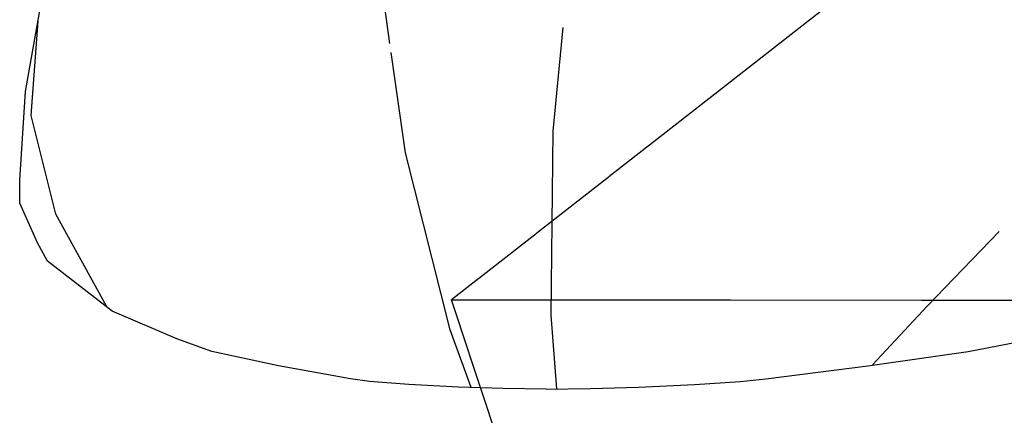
# Model space of a CAD drawing. Header units: millimetres. Extents: x -36478 to 31050, y -14815 to 11827.
# Tile 48 of 256: x -19227 to -19126, y 7079 to 7119. Entities that reach past the tile are written whole.
import ezdxf

# ---------------------------------------------------------------- set-up
doc = ezdxf.new("R2010")
doc.units = ezdxf.units.MM
doc.header["$MEASUREMENT"] = 0
doc.linetypes.add('Wipeout_Contour', pattern=[1000, 0, -1000])
for name, color, linetype in [('Nové_Konstrukce - krov', 7, 'Continuous'), ('Nové_Konstrukce - střechy a skořepiny', 7, 'Continuous'), ('Nové_Výplně - Povrchové', 7, 'Continuous')]:
    doc.layers.add(name, color=color, linetype=linetype)

# ---------------------------------------------------------------- blocks, each defined once
blk = doc.blocks.new('*X13')
at = {"layer": 'Nové_Výplně - Povrchové', "color": 21, "linetype": 'Continuous', "lineweight": 20, "true_color": 0xffaaaa}
for p, q in [((-19150.81, 7115.77), (-19149.65, 7115.05)), ((-19149.65, 7115.05), (-19146.71, 7113.47)), ((-19146.71, 7113.47), (-19143.53, 7111.99)), ((-19143.53, 7111.99), (-19140.12, 7110.62)), ((-19140.12, 7110.62), (-19136.5, 7109.37)), ((-19158.69, 7109.61), (-19158.69, 7090.81)), ((-19136.5, 7109.37), (-19124.05, 7106.27))]:
    blk.add_line(p, q, dxfattribs=at)
blk = doc.blocks.new('výplň_6_1', base_point=(0, 0))
at = {"layer": 'Nové_Výplně - Povrchové', "color": 21, "linetype": 'Continuous', "lineweight": 20, "true_color": 0xffaaaa}
blk.add_blockref('*X13', (0, 0), dxfattribs=at)

msp = doc.modelspace()

# ---------------------------------------------------------------- block references
at = {"layer": 'Nové_Výplně - Povrchové', "color": 21, "linetype": 'Continuous', "lineweight": 20, "true_color": 0xffaaaa}
msp.add_blockref('výplň_6_1', (0, 0), dxfattribs=at)

# ---------------------------------------------------------------- wipeouts: each hides what was drawn before it
at = {"color": 254, "linetype": 'Wipeout_Contour', "lineweight": 0, "ltscale": 61485.162448}
msp.add_wipeout([(-19224.85, 7096.63), (-19226.67, 7103.02), (-19226.66, 7100.68)], dxfattribs=at).dxf.layer = 'Nové_Výplně - Povrchové'

# ---------------------------------------------------------------- next in the draw order: wipeouts: each hides what was drawn before it
at = {"color": 254, "linetype": 'Wipeout_Contour', "lineweight": 0, "ltscale": 102473.119718}
msp.add_wipeout([(-19223.83, 7094.77), (-19221.87, 7105.77), (-19224.24, 7116.66), (-19226.67, 7103.02), (-19224.85, 7096.63)], dxfattribs=at).dxf.layer = 'Nové_Výplně - Povrchové'
at = {"color": 254, "linetype": 'Wipeout_Contour', "lineweight": 0, "ltscale": 136803.920709}
msp.add_wipeout([(-9642.41, 7084.05), (-19182.71, 7090.83), (-19149.9, 6991.9), (-9928.07, 6985.35), (-9930.83, 6995.61), (-9618.44, 6995.61), (-9618.44, 7042.98), (-9666.99, 7042.51), (-9663.93, 7049.22), (-9668.84, 7065.78)], dxfattribs=at).dxf.layer = 'Nové_Výplně - Povrchové'

# ---------------------------------------------------------------- next in the draw order: linework, layer by layer
at = {"layer": 'Nové_Konstrukce - krov', "color": 1, "linetype": 'Continuous', "lineweight": 25}
msp.add_line((-19224.85, 7096.63), (-19226.66, 7100.68), dxfattribs=at)

# ---------------------------------------------------------------- next in the draw order: wipeouts: each hides what was drawn before it
at = {"color": 254, "linetype": 'Wipeout_Contour', "lineweight": 0, "ltscale": 81952.011615}
msp.add_wipeout([(-19217.27, 7089.67), (-19216.4, 7094.53), (-19221.87, 7105.77), (-19223.83, 7094.77)], dxfattribs=at).dxf.layer = 'Nové_Výplně - Povrchové'

# ---------------------------------------------------------------- next in the draw order: linework, layer by layer
at = {"layer": 'Nové_Konstrukce - krov', "color": 1, "linetype": 'Continuous', "lineweight": 25}
msp.add_line((-19223.83, 7094.77), (-19224.85, 7096.63), dxfattribs=at)

# ---------------------------------------------------------------- next in the draw order: wipeouts: each hides what was drawn before it
at = {"color": 254, "linetype": 'Wipeout_Contour', "lineweight": 0, "ltscale": 81997.297388}
msp.add_wipeout([(-19226.67, 7103.02), (-19224.24, 7116.66), (-19223.44, 7126.87), (-19226.08, 7112.07)], dxfattribs=at).dxf.layer = 'Nové_Výplně - Povrchové'
at = {"color": 254, "linetype": 'Wipeout_Contour', "lineweight": 0, "ltscale": 61443.310308}
msp.add_wipeout([(-19210.68, 7086.85), (-19216.4, 7094.53), (-19217.27, 7089.67)], dxfattribs=at).dxf.layer = 'Nové_Výplně - Povrchové'

# ---------------------------------------------------------------- next in the draw order: linework, layer by layer
at = {"layer": 'Nové_Konstrukce - krov', "color": 1, "linetype": 'Continuous', "lineweight": 25}
for p, q in [((-19225.49, 7109.62), (-19224.8, 7119.23)), ((-19226.67, 7103.02), (-19226.08, 7112.07)), ((-19226.66, 7100.68), (-19226.67, 7103.02))]:
    msp.add_line(p, q, dxfattribs=at)

# ---------------------------------------------------------------- next in the draw order: wipeouts: each hides what was drawn before it
at = {"color": 254, "linetype": 'Wipeout_Contour', "lineweight": 0, "ltscale": 81984.416312}
msp.add_wipeout([(-19221.87, 7105.77), (-19217.56, 7116.67), (-19219.37, 7128.99), (-19224.24, 7116.66)], dxfattribs=at).dxf.layer = 'Nové_Výplně - Povrchové'
at = {"color": 254, "linetype": 'Wipeout_Contour', "lineweight": 0, "ltscale": 102388.89468}
msp.add_wipeout([(-19207.11, 7085.54), (-19205.19, 7090.39), (-19212.79, 7103.68), (-19216.4, 7094.53), (-19210.68, 7086.85)], dxfattribs=at).dxf.layer = 'Nové_Výplně - Povrchové'

# ---------------------------------------------------------------- next in the draw order: linework, layer by layer
at = {"layer": 'Nové_Konstrukce - krov', "color": 1, "linetype": 'Continuous', "lineweight": 25}
for p, q in [((-19222.98, 7099.54), (-19225.49, 7109.62)), ((-19210.68, 7086.85), (-19217.27, 7089.67))]:
    msp.add_line(p, q, dxfattribs=at)

# ---------------------------------------------------------------- next in the draw order: wipeouts: each hides what was drawn before it
at = {"color": 254, "linetype": 'Wipeout_Contour', "lineweight": 0, "ltscale": 81954.415338}
msp.add_wipeout([(-19216.4, 7094.53), (-19212.79, 7103.68), (-19217.56, 7116.67), (-19221.87, 7105.77)], dxfattribs=at).dxf.layer = 'Nové_Výplně - Povrchové'
at = {"color": 254, "linetype": 'Wipeout_Contour', "lineweight": 0, "ltscale": 61409.80899}
msp.add_wipeout([(-19200.31, 7084.08), (-19205.19, 7090.39), (-19207.11, 7085.54)], dxfattribs=at).dxf.layer = 'Nové_Výplně - Povrchové'

# ---------------------------------------------------------------- next in the draw order: linework, layer by layer
at = {"layer": 'Nové_Konstrukce - krov', "color": 1, "linetype": 'Continuous', "lineweight": 25}
for p, q in [((-19217.82, 7090.18), (-19222.98, 7099.54)), ((-19217.27, 7089.67), (-19223.83, 7094.77)), ((-19207.11, 7085.54), (-19210.68, 7086.85))]:
    msp.add_line(p, q, dxfattribs=at)

# ---------------------------------------------------------------- next in the draw order: wipeouts: each hides what was drawn before it
at = {"color": 254, "linetype": 'Wipeout_Contour', "lineweight": 0, "ltscale": 82001.830332}
msp.add_wipeout([(-19224.24, 7116.66), (-19219.37, 7128.99), (-19218.16, 7140.25), (-19223.44, 7126.87)], dxfattribs=at).dxf.layer = 'Nové_Výplně - Povrchové'
at = {"color": 254, "linetype": 'Wipeout_Contour', "lineweight": 0, "ltscale": 81866.014545}
msp.add_wipeout([(-19192.97, 7082.76), (-19201.06, 7096.53), (-19205.19, 7090.39), (-19200.31, 7084.08)], dxfattribs=at).dxf.layer = 'Nové_Výplně - Povrchové'

# ---------------------------------------------------------------- next in the draw order: linework, layer by layer
at = {"layer": 'Nové_Konstrukce - krov', "color": 1, "linetype": 'Continuous', "lineweight": 25}
msp.add_line((-19226.08, 7112.07), (-19223.44, 7126.87), dxfattribs=at)

# ---------------------------------------------------------------- next in the draw order: wipeouts: each hides what was drawn before it
at = {"color": 254, "linetype": 'Wipeout_Contour', "lineweight": 0, "ltscale": 81978.228668}
msp.add_wipeout([(-19217.56, 7116.67), (-19211.23, 7126.09), (-19212.21, 7139.63), (-19219.37, 7128.99)], dxfattribs=at).dxf.layer = 'Nové_Výplně - Povrchové'
at = {"color": 254, "linetype": 'Wipeout_Contour', "lineweight": 0, "ltscale": 102306.949539}
msp.add_wipeout([(-19191.04, 7082.49), (-19188.54, 7084.83), (-19195.73, 7101.52), (-19201.06, 7096.53), (-19192.97, 7082.76)], dxfattribs=at).dxf.layer = 'Nové_Výplně - Povrchové'

# ---------------------------------------------------------------- next in the draw order: linework, layer by layer
at = {"layer": 'Nové_Konstrukce - krov', "color": 1, "linetype": 'Continuous', "lineweight": 25}
for p, q in [((-19200.31, 7084.08), (-19207.11, 7085.54)), ((-19192.97, 7082.76), (-19200.31, 7084.08))]:
    msp.add_line(p, q, dxfattribs=at)

# ---------------------------------------------------------------- next in the draw order: wipeouts: each hides what was drawn before it
at = {"color": 254, "linetype": 'Wipeout_Contour', "lineweight": 0, "ltscale": 81908.541336}
msp.add_wipeout([(-19205.19, 7090.39), (-19201.06, 7096.53), (-19207.48, 7111.57), (-19212.79, 7103.68)], dxfattribs=at).dxf.layer = 'Nové_Výplně - Povrchové'
at = {"color": 254, "linetype": 'Wipeout_Contour', "lineweight": 0, "ltscale": 61363.305196}
msp.add_wipeout([(-19187.04, 7082.19), (-19188.54, 7084.83), (-19191.04, 7082.49)], dxfattribs=at).dxf.layer = 'Nové_Výplně - Povrchové'

# ---------------------------------------------------------------- next in the draw order: linework, layer by layer
at = {"layer": 'Nové_Konstrukce - krov', "color": 1, "linetype": 'Continuous', "lineweight": 25}
msp.add_line((-19191.04, 7082.49), (-19192.97, 7082.76), dxfattribs=at)

# ---------------------------------------------------------------- next in the draw order: wipeouts: each hides what was drawn before it
at = {"color": 254, "linetype": 'Wipeout_Contour', "lineweight": 0, "ltscale": 81897.120478}
msp.add_wipeout([(-19201.06, 7096.53), (-19195.73, 7101.52), (-19200.63, 7117.98), (-19207.48, 7111.57)], dxfattribs=at).dxf.layer = 'Nové_Výplně - Povrchové'
at = {"color": 254, "linetype": 'Wipeout_Contour', "lineweight": 0, "ltscale": 81805.877645}
msp.add_wipeout([(-19181.99, 7081.91), (-19184.19, 7087.34), (-19188.54, 7084.83), (-19187.04, 7082.19)], dxfattribs=at).dxf.layer = 'Nové_Výplně - Povrchové'

# ---------------------------------------------------------------- next in the draw order: linework, layer by layer
at = {"layer": 'Nové_Konstrukce - krov', "color": 1, "linetype": 'Continuous', "lineweight": 25}
msp.add_line((-19187.04, 7082.19), (-19191.04, 7082.49), dxfattribs=at)

# ---------------------------------------------------------------- next in the draw order: wipeouts: each hides what was drawn before it
at = {"color": 254, "linetype": 'Wipeout_Contour', "lineweight": 0, "ltscale": 81949.063324}
msp.add_wipeout([(-19212.79, 7103.68), (-19207.48, 7111.57), (-19211.23, 7126.09), (-19217.56, 7116.67)], dxfattribs=at).dxf.layer = 'Nové_Výplně - Povrchové'
at = {"color": 254, "linetype": 'Wipeout_Contour', "lineweight": 0, "ltscale": 81789.647971}
msp.add_wipeout([(-19177.44, 7081.77), (-19179.26, 7088.88), (-19184.19, 7087.34), (-19181.99, 7081.91)], dxfattribs=at).dxf.layer = 'Nové_Výplně - Povrchové'

# ---------------------------------------------------------------- next in the draw order: linework, layer by layer
at = {"layer": 'Nové_Konstrukce - krov', "color": 1, "linetype": 'Continuous', "lineweight": 25}
msp.add_line((-19181.99, 7081.91), (-19187.04, 7082.19), dxfattribs=at)

# ---------------------------------------------------------------- next in the draw order: wipeouts: each hides what was drawn before it
at = {"color": 254, "linetype": 'Wipeout_Contour', "lineweight": 0, "ltscale": 81934.991075}
msp.add_wipeout([(-19207.48, 7111.57), (-19200.63, 7117.98), (-19203.07, 7133.72), (-19211.23, 7126.09)], dxfattribs=at).dxf.layer = 'Nové_Výplně - Povrchové'
at = {"color": 254, "linetype": 'Wipeout_Contour', "lineweight": 0, "ltscale": 81836.111791}
msp.add_wipeout([(-19188.54, 7084.83), (-19184.19, 7087.34), (-19189.37, 7105.19), (-19195.73, 7101.52)], dxfattribs=at).dxf.layer = 'Nové_Výplně - Povrchové'
at = {"color": 254, "linetype": 'Wipeout_Contour', "lineweight": 0, "ltscale": 81772.408604}
msp.add_wipeout([(-19173.05, 7081.72), (-19173.91, 7089.4), (-19179.26, 7088.88), (-19177.44, 7081.77)], dxfattribs=at).dxf.layer = 'Nové_Výplně - Povrchové'

# ---------------------------------------------------------------- next in the draw order: linework, layer by layer
at = {"layer": 'Nové_Konstrukce - krov', "color": 1, "linetype": 'Continuous', "lineweight": 25}
msp.add_line((-19177.44, 7081.77), (-19181.99, 7081.91), dxfattribs=at)

# ---------------------------------------------------------------- next in the draw order: wipeouts: each hides what was drawn before it
at = {"color": 254, "linetype": 'Wipeout_Contour', "lineweight": 0, "ltscale": 81818.203248}
msp.add_wipeout([(-19184.19, 7087.34), (-19179.26, 7088.88), (-19182.17, 7107.44), (-19189.37, 7105.19)], dxfattribs=at).dxf.layer = 'Nové_Výplně - Povrchové'
at = {"color": 254, "linetype": 'Wipeout_Contour', "lineweight": 0, "ltscale": 81753.746133}
msp.add_wipeout([(-19168.56, 7081.77), (-19168.29, 7088.88), (-19173.91, 7089.4), (-19173.05, 7081.72)], dxfattribs=at).dxf.layer = 'Nové_Výplně - Povrchové'

# ---------------------------------------------------------------- next in the draw order: linework, layer by layer
at = {"layer": 'Nové_Konstrukce - krov', "color": 1, "linetype": 'Continuous', "lineweight": 25}
for p, q in [((-19180.7, 7081.89), (-19182.83, 7087.76)), ((-19173.05, 7081.72), (-19177.44, 7081.77))]:
    msp.add_line(p, q, dxfattribs=at)

# ---------------------------------------------------------------- next in the draw order: wipeouts: each hides what was drawn before it
at = {"color": 254, "linetype": 'Wipeout_Contour', "lineweight": 0, "ltscale": 81878.973204}
msp.add_wipeout([(-19195.73, 7101.52), (-19189.37, 7105.19), (-19192.45, 7122.7), (-19200.63, 7117.98)], dxfattribs=at).dxf.layer = 'Nové_Výplně - Povrchové'
at = {"color": 254, "linetype": 'Wipeout_Contour', "lineweight": 0, "ltscale": 81796.307105}
msp.add_wipeout([(-19179.26, 7088.88), (-19173.91, 7089.4), (-19174.35, 7108.19), (-19182.17, 7107.44)], dxfattribs=at).dxf.layer = 'Nové_Výplně - Povrchové'
at = {"color": 254, "linetype": 'Wipeout_Contour', "lineweight": 0, "ltscale": 81733.400788}
msp.add_wipeout([(-19163.66, 7081.91), (-19162.59, 7087.34), (-19168.29, 7088.88), (-19168.56, 7081.77)], dxfattribs=at).dxf.layer = 'Nové_Výplně - Povrchové'

# ---------------------------------------------------------------- next in the draw order: linework, layer by layer
at = {"layer": 'Nové_Konstrukce - krov', "color": 1, "linetype": 'Continuous', "lineweight": 25}
msp.add_line((-19173.05, 7081.72), (-19168.56, 7081.77), dxfattribs=at)

# ---------------------------------------------------------------- next in the draw order: wipeouts: each hides what was drawn before it
at = {"color": 254, "linetype": 'Wipeout_Contour', "lineweight": 0, "ltscale": 81854.651945}
msp.add_wipeout([(-19189.37, 7105.19), (-19182.17, 7107.44), (-19183.19, 7125.59), (-19192.45, 7122.7)], dxfattribs=at).dxf.layer = 'Nové_Výplně - Povrchové'
at = {"color": 254, "linetype": 'Wipeout_Contour', "lineweight": 0, "ltscale": 81770.512728}
msp.add_wipeout([(-19173.91, 7089.4), (-19168.29, 7088.88), (-19166.14, 7107.44), (-19174.35, 7108.19)], dxfattribs=at).dxf.layer = 'Nové_Výplně - Povrchové'
at = {"color": 254, "linetype": 'Wipeout_Contour', "lineweight": 0, "ltscale": 81711.64325}
msp.add_wipeout([(-19157.97, 7082.19), (-19156.96, 7084.83), (-19162.59, 7087.34), (-19163.66, 7081.91)], dxfattribs=at).dxf.layer = 'Nové_Výplně - Povrchové'

# ---------------------------------------------------------------- next in the draw order: linework, layer by layer
at = {"layer": 'Nové_Konstrukce - krov', "color": 1, "linetype": 'Continuous', "lineweight": 25}
for p, q in [((-19188.97, 7116.94), (-19189.9, 7123.5)), ((-19187.39, 7105.81), (-19188.84, 7116.03)), ((-19182.83, 7087.76), (-19187.39, 7105.81)), ((-19171.98, 7081.73), (-19172.55, 7089.27)), ((-19168.56, 7081.77), (-19163.66, 7081.91))]:
    msp.add_line(p, q, dxfattribs=at)

# ---------------------------------------------------------------- next in the draw order: wipeouts: each hides what was drawn before it
at = {"color": 254, "linetype": 'Wipeout_Contour', "lineweight": 0, "ltscale": 81912.624482}
msp.add_wipeout([(-19200.63, 7117.98), (-19192.45, 7122.7), (-19193.32, 7139.35), (-19203.07, 7133.72)], dxfattribs=at).dxf.layer = 'Nové_Výplně - Povrchové'
at = {"color": 254, "linetype": 'Wipeout_Contour', "lineweight": 0, "ltscale": 81824.644904}
msp.add_wipeout([(-19182.17, 7107.44), (-19174.35, 7108.19), (-19173.13, 7126.57), (-19183.19, 7125.59)], dxfattribs=at).dxf.layer = 'Nové_Výplně - Povrchové'
at = {"color": 254, "linetype": 'Wipeout_Contour', "lineweight": 0, "ltscale": 81742.570836}
msp.add_wipeout([(-19168.29, 7088.88), (-19162.59, 7087.34), (-19157.8, 7105.19), (-19166.14, 7107.44)], dxfattribs=at).dxf.layer = 'Nové_Výplně - Povrchové'
at = {"color": 254, "linetype": 'Wipeout_Contour', "lineweight": 0, "ltscale": 61270.602355}
msp.add_wipeout([(-19153.27, 7082.49), (-19156.96, 7084.83), (-19157.97, 7082.19)], dxfattribs=at).dxf.layer = 'Nové_Výplně - Povrchové'

# ---------------------------------------------------------------- next in the draw order: linework, layer by layer
at = {"layer": 'Nové_Konstrukce - krov', "color": 1, "linetype": 'Continuous', "lineweight": 25}
msp.add_line((-19163.66, 7081.91), (-19157.97, 7082.19), dxfattribs=at)

# ---------------------------------------------------------------- next in the draw order: wipeouts: each hides what was drawn before it
at = {"color": 254, "linetype": 'Wipeout_Contour', "lineweight": 0, "ltscale": 81790.125313}
msp.add_wipeout([(-19174.35, 7108.19), (-19166.14, 7107.44), (-19162.58, 7125.59), (-19173.13, 7126.57)], dxfattribs=at).dxf.layer = 'Nové_Výplně - Povrchové'
at = {"color": 254, "linetype": 'Wipeout_Contour', "lineweight": 0, "ltscale": 102102.638379}
msp.add_wipeout([(-19150.71, 7082.76), (-19141.72, 7096.53), (-19149.57, 7101.52), (-19156.96, 7084.83), (-19153.27, 7082.49)], dxfattribs=at).dxf.layer = 'Nové_Výplně - Povrchové'

# ---------------------------------------------------------------- next in the draw order: linework, layer by layer
at = {"layer": 'Nové_Konstrukce - krov', "color": 1, "linetype": 'Continuous', "lineweight": 25}
for p, q in [((-19172.36, 7108.01), (-19171.33, 7118.6)), ((-19172.55, 7089.27), (-19172.36, 7108.01)), ((-19157.97, 7082.19), (-19153.27, 7082.49))]:
    msp.add_line(p, q, dxfattribs=at)

# ---------------------------------------------------------------- next in the draw order: wipeouts: each hides what was drawn before it
at = {"color": 254, "linetype": 'Wipeout_Contour', "lineweight": 0, "ltscale": 81648.529324}
msp.add_wipeout([(-19140.3, 7084.08), (-19134.47, 7090.39), (-19141.72, 7096.53), (-19150.71, 7082.76)], dxfattribs=at).dxf.layer = 'Nové_Výplně - Povrchové'

# ---------------------------------------------------------------- next in the draw order: linework, layer by layer
at = {"layer": 'Nové_Konstrukce - krov', "color": 1, "linetype": 'Continuous', "lineweight": 25}
msp.add_line((-19153.27, 7082.49), (-19150.71, 7082.76), dxfattribs=at)

# ---------------------------------------------------------------- next in the draw order: wipeouts: each hides what was drawn before it
at = {"color": 254, "linetype": 'Wipeout_Contour', "lineweight": 0, "ltscale": 81712.987537}
msp.add_wipeout([(-19162.59, 7087.34), (-19156.96, 7084.83), (-19149.57, 7101.52), (-19157.8, 7105.19)], dxfattribs=at).dxf.layer = 'Nové_Výplně - Povrchové'
at = {"color": 254, "linetype": 'Wipeout_Contour', "lineweight": 0, "ltscale": 61215.217776}
msp.add_wipeout([(-19130.09, 7085.54), (-19134.47, 7090.39), (-19140.3, 7084.08)], dxfattribs=at).dxf.layer = 'Nové_Výplně - Povrchové'

# ---------------------------------------------------------------- next in the draw order: linework, layer by layer
at = {"layer": 'Nové_Konstrukce - krov', "color": 1, "linetype": 'Continuous', "lineweight": 25}
msp.add_line((-19150.71, 7082.76), (-19140.3, 7084.08), dxfattribs=at)
at = {"layer": 'Nové_Konstrukce - střechy a skořepiny', "color": 1, "linetype": 'Continuous', "lineweight": 25}
msp.add_line((-19149.9, 6991.9), (-19182.71, 7090.83), dxfattribs=at)

# ---------------------------------------------------------------- next in the draw order: wipeouts: each hides what was drawn before it
at = {"color": 254, "linetype": 'Wipeout_Contour', "lineweight": 0, "ltscale": 81752.29629}
msp.add_wipeout([(-19166.14, 7107.44), (-19157.8, 7105.19), (-19151.86, 7122.7), (-19162.58, 7125.59)], dxfattribs=at).dxf.layer = 'Nové_Výplně - Povrchové'
at = {"color": 254, "linetype": 'Wipeout_Contour', "lineweight": 0, "ltscale": 101986.569157}
msp.add_wipeout([(-19123.46, 7086.85), (-19113.62, 7094.53), (-19121.87, 7103.68), (-19134.47, 7090.39), (-19130.09, 7085.54)], dxfattribs=at).dxf.layer = 'Nové_Výplně - Povrchové'

# ---------------------------------------------------------------- next in the draw order: linework, layer by layer
at = {"layer": 'Nové_Konstrukce - krov', "color": 1, "linetype": 'Continuous', "lineweight": 25}
for p, q in [((-19130.09, 7085.54), (-19123.46, 7086.85)), ((-19140.3, 7084.08), (-19130.09, 7085.54))]:
    msp.add_line(p, q, dxfattribs=at)

# ---------------------------------------------------------------- next in the draw order: wipeouts: each hides what was drawn before it
at = {"color": 254, "linetype": 'Wipeout_Contour', "lineweight": 0, "ltscale": 81670.784348}
msp.add_wipeout([(-19149.57, 7101.52), (-19141.72, 7096.53), (-19131.19, 7111.57), (-19141.28, 7117.98)], dxfattribs=at).dxf.layer = 'Nové_Výplně - Povrchové'

# ---------------------------------------------------------------- next in the draw order: wipeouts: each hides what was drawn before it
at = {"color": 254, "linetype": 'Wipeout_Contour', "lineweight": 0, "ltscale": 81629.584619}
msp.add_wipeout([(-19141.72, 7096.53), (-19134.47, 7090.39), (-19121.87, 7103.68), (-19131.19, 7111.57)], dxfattribs=at).dxf.layer = 'Nové_Výplně - Povrchové'

# ---------------------------------------------------------------- next in the draw order: linework, layer by layer
at = {"layer": 'Nové_Konstrukce - krov', "color": 1, "linetype": 'Continuous', "lineweight": 25}
for p, q in [((-19134.26, 7090.16), (-19126.94, 7097.8)), ((-19139.84, 7084.18), (-19134.26, 7090.16))]:
    msp.add_line(p, q, dxfattribs=at)
at = {"layer": 'Nové_Konstrukce - střechy a skořepiny', "color": 1, "linetype": 'Continuous', "lineweight": 25}
msp.add_line((-19182.71, 7090.83), (-9642.41, 7084.05), dxfattribs=at)

# ---------------------------------------------------------------- next in the draw order: wipeouts: each hides what was drawn before it
at = {"color": 254, "linetype": 'Wipeout_Contour', "lineweight": 0, "ltscale": 81712.107825}
msp.add_wipeout([(-19157.8, 7105.19), (-19149.57, 7101.52), (-19141.28, 7117.98), (-19151.86, 7122.7)], dxfattribs=at).dxf.layer = 'Nové_Výplně - Povrchové'

# ---------------------------------------------------------------- next in the draw order: wipeouts: each hides what was drawn before it
at = {"color": 254, "linetype": 'Wipeout_Contour', "lineweight": 0, "ltscale": 81656.127438}
msp.add_wipeout([(-19141.28, 7117.98), (-19131.19, 7111.57), (-19120.31, 7126.09), (-19132.35, 7133.72)], dxfattribs=at).dxf.layer = 'Nové_Výplně - Povrchové'

# ---------------------------------------------------------------- next in the draw order: wipeouts: each hides what was drawn before it
at = {"color": 254, "linetype": 'Wipeout_Contour', "lineweight": 0, "ltscale": 81707.087077}
msp.add_wipeout([(-19151.86, 7122.7), (-19141.28, 7117.98), (-19132.35, 7133.72), (-19144.95, 7139.35)], dxfattribs=at).dxf.layer = 'Nové_Výplně - Povrchové'
at = {"color": 254, "linetype": 'Wipeout_Contour', "lineweight": 0, "ltscale": 81605.316812}
msp.add_wipeout([(-19131.19, 7111.57), (-19121.87, 7103.68), (-19109.21, 7116.67), (-19120.31, 7126.09)], dxfattribs=at).dxf.layer = 'Nové_Výplně - Povrchové'

# ---------------------------------------------------------------- next in the draw order: linework, layer by layer
at = {"layer": 'Nové_Konstrukce - střechy a skořepiny', "color": 1, "linetype": 'Continuous', "lineweight": 25}
msp.add_line((-14406.18, 10825.99), (-19182.71, 7090.83), dxfattribs=at)

doc.saveas('drawing.dxf')
